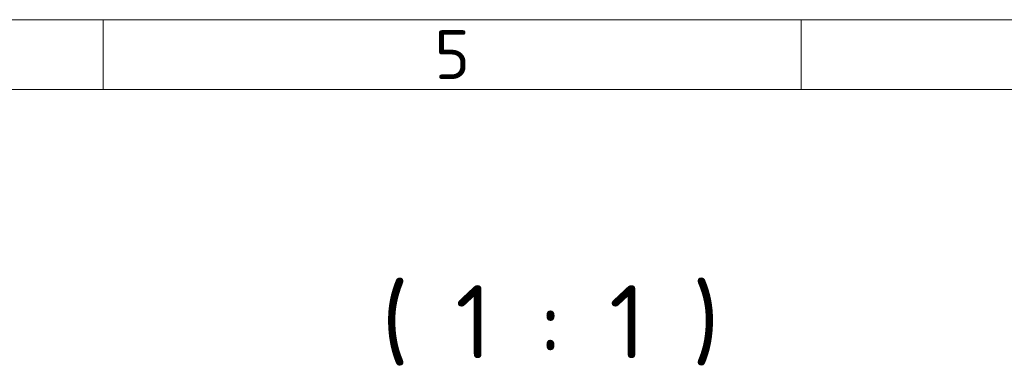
# Model space of a CAD drawing. Header units: millimetres. Extents: x 2 to 208, y 2 to 146.
# Tile 28 of 32: x 102 to 137, y 134 to 146. Entities that reach past the tile are written whole.
import ezdxf

# ---------------------------------------------------------------- set-up
doc = ezdxf.new("R2010")
doc.units = ezdxf.units.MM
doc.header["$LTSCALE"] = 0.5
doc.layers.add('Rahmen (ISO)', color=7, linetype='Continuous', lineweight=70)
doc.layers.add('Symbol (ISO)', color=7, linetype='Continuous', lineweight=25)
doc.styles.add('Bezeichnungstext (ISO)', font='isocpeur.ttf')

# ---------------------------------------------------------------- blocks, each defined once
blk = doc.blocks.new('Ränder Basler-A3')
at = {"layer": 'Rahmen (ISO)', "color": 7, "lineweight": 18}
blk.add_line((5, 292), (415, 292), dxfattribs=at)
at = {"layer": 'Rahmen (ISO)', "color": 7, "linetype": 'Continuous', "lineweight": 18}
for p, q in [((210, 292), (210, 287)), ((260, 292), (260, 287))]:
    blk.add_line(p, q, dxfattribs=at)
at = {"layer": 'Rahmen (ISO)', "lineweight": 18}
for p, q in [((160, 287), (210, 287)), ((210, 287), (260, 287)), ((260, 287), (310, 287))]:
    blk.add_line(p, q, dxfattribs=at)
at = {"layer": 'Rahmen (ISO)', "insert": (235, 289.5), "char_height": 3.5, "attachment_point": 5, "style": 'Bezeichnungstext (ISO)'}
blk.add_mtext('\\fISOCPEUR|b0|i0;\\H3.5000;5', dxfattribs=at)

msp = doc.modelspace()

# ---------------------------------------------------------------- block references
at = {"xscale": 0.5, "yscale": 0.5, "zscale": 0.5}
msp.add_blockref('Ränder Basler-A3', (0, 0), dxfattribs=at)

# ---------------------------------------------------------------- texts
at = {"layer": 'Symbol (ISO)', "insert": (114.9568, 133.5998), "char_height": 2.625, "attachment_point": 7, "style": 'Bezeichnungstext (ISO)'}
msp.add_mtext('( 1 : 1 )', dxfattribs=at)

doc.saveas('drawing.dxf')
